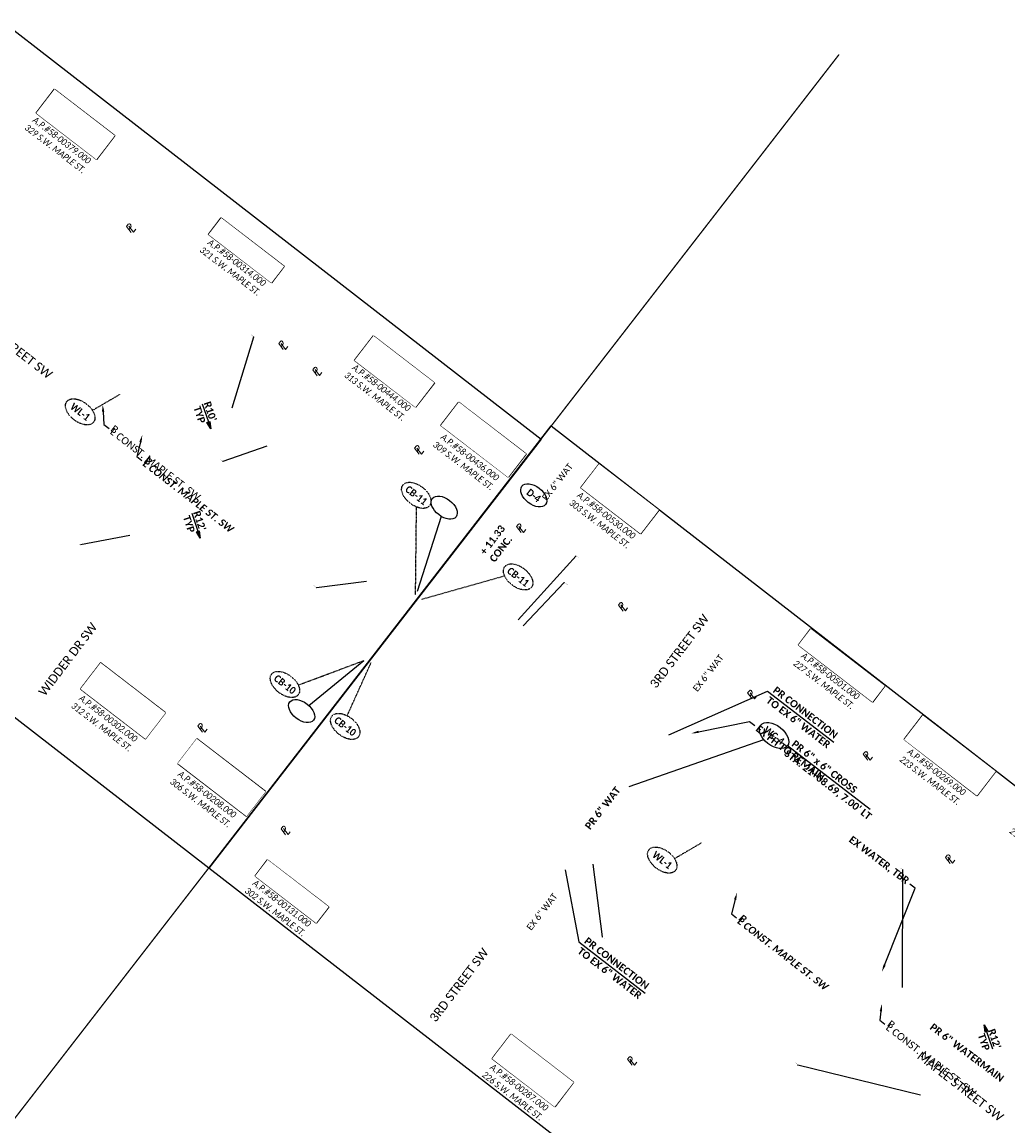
# Model space of a CAD drawing. Header units: feet. Extents: x 2204748 to 2209851, y 304262 to 307692.
# Tile 8 of 13: x 2206335 to 2206715, y 305822 to 306246. Entities that reach past the tile are written whole.
import ezdxf
from ezdxf import colors
from ezdxf.entities.mleader import LeaderData, LeaderLine
from ezdxf.math import Vec2, Vec3

# ---------------------------------------------------------------- set-up
doc = ezdxf.new("R2010")
doc.units = ezdxf.units.FT
doc.header["$MEASUREMENT"] = 0
doc.set_wipeout_variables(frame=1)
doc.linetypes.add('2', pattern=[0.1, 0.06, -0.04])
doc.linetypes.add('setbackex', pattern=[1.4, 1.3, -0.1])
for name, color, linetype in [('0_Text+_Line_Mask', 9, 'Continuous'), ('DV_X_Owner_Labels', 7, 'setbackex'), ('DV_X_Text', 7, 'Continuous'), ('GE_P_CL_Text', 7, 'Continuous'), ('RW_X_Text', 7, 'Continuous'), ('SH_TextM', 7, 'Continuous'), ('UT_P_Sanitary_Text', 7, 'Continuous'), ('UT_P_Water_Text', 7, 'Continuous'), ('UT_X_Water_Text', 7, 'Continuous')]:
    doc.layers.add(name, color=color, linetype=linetype)
doc.layers.add('SH_VPort', color=5, linetype='Continuous', plot=False)
doc.styles.add('Simplex Normal (0.14)', font='calibri.ttf', dxfattribs={"height": 0.14})
doc.styles.add('Slanted Normal (0.125) Font 31', font='calibrii.ttf', dxfattribs={"width": 0.9, "height": 0.125})
doc.styles.add('Slanted-Normal', font='calibriz.ttf', dxfattribs={"height": 0.14})
doc.styles.add('Slanted-Sub Title', font='calibriz.ttf', dxfattribs={"height": 0.17})
doc.styles.add('Straight Normal (0.125) Font 30', font='calibri.ttf', dxfattribs={"height": 0.125})
doc.styles.add('Straight Normal (0.14) Font 30', font='calibrib.ttf', dxfattribs={"height": 0.14})
doc.styles.add('Straight-Normal', font='calibrib.ttf', dxfattribs={"height": 0.14})
doc.styles.add('Straight-Norrmal', font='calibrib.ttf', dxfattribs={"height": 0.14})

# ---------------------------------------------------------------- blocks, each defined once
blk = doc.blocks.new('PL')
at = {"layer": 'DV_X_Text', "char_height": 0.14, "attachment_point": 1, "style": 'Simplex Normal (0.14)'}
for s, insert, width in [('{\\Fsimplex|c0;\\Q15;P}', (-0.028, 0.106), 0.15221), ('{\\Fsimplex|c0;\\Q15;L}', (0.002, 0.072), 0.05119)]:
    blk.add_mtext(s, dxfattribs=dict(at, insert=insert, width=width))
blk = doc.blocks.new('Dim1')
h = blk.add_hatch(color=4)
h.dxf.hatch_style = 1
h.paths.add_polyline_path([(0, 0), (-1, -0.2), (-1, 0.2)])
at = {"color": 4}
blk.add_lwpolyline([(0, 0), (-1, -0.2), (-1, 0.2), (0, 0)], dxfattribs=at)

msp = doc.modelspace()

# ---------------------------------------------------------------- linework, layer by layer
at = {"layer": '0_Text+_Line_Mask'}
for points in [[(2206347.87, 306220.35), (2206371.04, 306202.53), (2206363.96, 306193.33), (2206340.79, 306211.15)], [(2206412.05, 306170.84), (2206436.22, 306152.25), (2206431.31, 306145.87), (2206407.14, 306164.46)], [(2206470.61, 306125.5), (2206494.05, 306107.47), (2206486.76, 306097.99), (2206463.32, 306116.02)], [(2206503.47, 306100), (2206529.35, 306080.09), (2206522.41, 306071.06), (2206496.53, 306090.97)], [(2206557.43, 306076.18), (2206580.44, 306058.48), (2206573.42, 306049.35), (2206550.41, 306067.05)], [(2206638.93, 306012.74), (2206667.43, 305990.82), (2206662.64, 305984.6), (2206634.15, 306006.52)], [(2206390.59, 305980.45), (2206365.59, 305999.68), (2206357.85, 305989.62), (2206382.85, 305970.39)], [(2206682.04, 305979.49), (2206710.08, 305957.92), (2206702.88, 305948.56), (2206674.84, 305970.13)], [(2206429.07, 305950.12), (2206402.58, 305970.5), (2206395.28, 305961.01), (2206421.76, 305940.63)], [(2206429.87, 305923.91), (2206453.39, 305905.83), (2206448.55, 305899.54), (2206425.04, 305917.62)], [(2206523.57, 305856.85), (2206547.65, 305838.32), (2206540.35, 305828.83), (2206516.27, 305847.36)]]:
    msp.add_lwpolyline(points, close=True, dxfattribs=at)
at = {"layer": 'SH_TextM', "color": 95, "lineweight": 25}
for p, q in [((2206404.7, 306099.38), (2206407.06, 306092.38)), ((2206400.64, 306057.29), (2206403, 306050.28)), ((2206708.93, 305851.03), (2206706.58, 305858.04))]:
    msp.add_line(p, q, dxfattribs=at)
at = {"layer": 'SH_TextM'}
for points in [[(2206496.72, 306056), (2206487.4, 306027.17)], [(2206445.69, 305983.32), (2206466.92, 306000.56)]]:
    msp.add_lwpolyline(points, dxfattribs=at)
for centre in [(2206532.3, 306064.1), (2206497.82, 306059.41), (2206442.97, 305981.11)]:
    msp.add_ellipse(centre, major_axis=(-4.56, 3.53), ratio=0.596932, dxfattribs=at)
at = {"layer": 'SH_VPort', "elevation": -658.73}
for points in [[(2206139.94, 306392.1), (2206535.12, 306085.79), (2206407.18, 305920.73), (2206012, 306227.05)], [(2206539.05, 306090.86), (2206927.67, 305789.63), (2206810.54, 305608.08), (2206407.18, 305920.73)]]:
    msp.add_lwpolyline(points, close=True, dxfattribs=at)
at = {"layer": 'SH_VPort', "color": 12, "const_width": 0.5}
msp.add_lwpolyline([(2206305.02, 305788.92), (2206649.82, 306233.75)], dxfattribs=at)
at = {"layer": 'UT_P_Water_Text', "linetype": '2'}
for points in [[(2206372.91, 306102.89), (2206362.39, 306096.73)], [(2206441.66, 305991.13), (2206466.92, 306000.56)], [(2206596.92, 305930.43), (2206586.4, 305924.27)]]:
    msp.add_lwpolyline(points, dxfattribs=at)
for points, elevation in [([(2206486.8, 306025.85), (2206487.17, 306059.66)], 1043.49), ([(2206489.04, 306024.12), (2206521.07, 306033.16)], 2086.98), ([(2206460.49, 305979.33), (2206469.76, 305999.91)], 1043.49)]:
    msp.add_lwpolyline(points, dxfattribs=dict(at, elevation=elevation))
at = {"layer": 'UT_P_Water_Text'}
for points in [[(2206568.96, 305952.07), (2206620.83, 305970.16)], [(2206661.76, 305943.24), (2206629.91, 305967.74)], [(2206544.44, 305920.02), (2206549.64, 305892.28), (2206575.17, 305872.64)]]:
    msp.add_lwpolyline(points, dxfattribs=at)
at = {"layer": 'UT_P_Water_Text', "linetype": '2'}
for centre in [(2206357.74, 306096.25), (2206487.09, 306064.13, 1043.49), (2206436.53, 305991.37), (2206459.74, 305975.23, 1043.49), (2206581.76, 305923.8)]:
    msp.add_ellipse(centre, major_axis=(-5.13, 3.98), ratio=0.596932, dxfattribs=at)
at = {"layer": 'UT_P_Water_Text'}
msp.add_ellipse((2206624.78, 305971.72), major_axis=(-5.13, 3.98), ratio=0.596932, dxfattribs=at)

# ---------------------------------------------------------------- block references
at = {"layer": 'DV_X_Text'}
for p, xscale, yscale, zscale, rotation in [((2206376.84, 306165.75), 20.00000000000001, 20.00000000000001, 20.00000000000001, 52.27134078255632), ((2206435.4, 306120.69), 20.00000000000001, 20.00000000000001, 20.00000000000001, 52.27134078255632), ((2206448.48, 306110.63), 20.00000000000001, 20.00000000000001, 20.00000000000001, 52.27134078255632), ((2206487.71, 306080.44), 20.00000000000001, 20.00000000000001, 20.00000000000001, 52.27134078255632), ((2206526.93, 306050.26), 20.00000000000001, 20.00000000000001, 20.00000000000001, 52.27134078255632), ((2206566.16, 306020.08), 20.00000000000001, 20.00000000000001, 20.00000000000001, 52.27134078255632), ((2206615.89, 305986.27), 20.00000000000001, 20.00000000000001, 20.00000000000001, 52.27134078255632), ((2206404.27, 305973.47), 20, 20, 20, 51.9255508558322), ((2206660.39, 305962.66), 20.00000000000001, 20.00000000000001, 20.00000000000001, 52.27134078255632), ((2206436.32, 305934), 20, 20, 20, 51.96755876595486), ((2206692.08, 305923), 20.00000000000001, 20.00000000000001, 20.00000000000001, 52.27134078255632), ((2206569.69, 305845.31), 20, 20, 20, 52.53335213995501)]:
    msp.add_blockref('PL', p, dxfattribs=dict(at, xscale=xscale, yscale=yscale, zscale=zscale, rotation=rotation))
at = {"layer": 'SH_TextM', "color": 95, "lineweight": 25, "xscale": 2.8, "yscale": 2.8, "zscale": 2.8}
for p, rotation in [((2206407.95, 306089.72), 288.556629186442), ((2206403.89, 306047.62), 288.556629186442), ((2206705.69, 305860.46), 108.556629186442)]:
    msp.add_blockref('Dim1', p, dxfattribs=dict(at, rotation=rotation))

# ---------------------------------------------------------------- texts
at = {"layer": 'DV_X_Owner_Labels', "char_height": 2.5, "width": 97.223, "attachment_point": 2, "rotation": 322.431, "style": 'Slanted Normal (0.125) Font 31'}
for s, insert in [('STACE C. MAUST\\PJULIE ANN MAUST\\PO.R. 1156, PG. 155\\PA.P.#58-00379.000\\P329 S.W. MAPLE ST.', (2206359.04, 306211.66)), ('JAMIE L. SLEUTZ\\PO.R. 1596, PG. 5620\\PA.P.#58-00314.000\\P321 S.W. MAPLE ST.', (2206423.89, 306161.25)), ('DENNIS M. MILLER\\PLAURA MAE MILLER\\PD.V. 585, PG. 357\\PA.P.#58-00444.000\\P313 S.W. MAPLE ST.', (2206482.08, 306116.42)), ('JOHN MOREHART\\PMICHELLE MOREHART\\PO.R. 1061, PG. 2240\\PA.P.#58-00436.000\\P309 S.W. MAPLE ST.', (2206516.16, 306089.71)), ('TERRELL E. MILLER\\PHEATHER L. MILLER\\PO.R. 1606, PG. 4171\\PA.P.#58-00530.000\\P303 S.W. MAPLE ST.', (2206568.63, 306067.32)), ('MAYNARD COBLENTZ\\PO.R. 1642, PG. 1397\\PA.P.#58-00501.000\\P227 S.W. MAPLE ST.', (2206652.34, 306002.22)), ('GERLAD L. YAKLEY\\PBEVERLY A. YAKLEY\\PO.R. 1260, PG. 1875\\PA.P.#58-00302.000\\P312 S.W. MAPLE ST.', (2206376.95, 305989.21)), ('ELI D. SHROCK\\PSARAH M. SHROCK\\PD.V. 713, PG. 141\\PA.P.#58-00269.000\\P223 S.W. MAPLE ST.', (2206695.75, 305968.62)), ('CONRAD H. & BOBBI L.\\PHERSHBERGER\\PO.R. 1260, PG. 1875\\PA.P.#58-00208.000\\P306 S.W. MAPLE ST.', (2206414.98, 305960.01)), ('PLAIN DUDE REAL ESTATE\\PO.R. 1640, PG. 453\\PA.P.#58-00686.000\\P213 S.W. MAPLE ST.', (2206735.51, 305937.72)), ('CODY JOHNSON\\PO.R. 1633, PG. 5401\\PA.P.#58-00131.000\\P302 S.W. MAPLE ST.', (2206441.2, 305914.76)), ('TY HAMSHER\\PBRITTANY MILLER\\PO.R. 1602, PG. 4895\\PA.P.#58-00287.000\\P226 S.W. MAPLE ST.', (2206535.08, 305847.24))]:
    msp.add_mtext(s, dxfattribs=dict(at, insert=insert))
at = {"layer": 'GE_P_CL_Text', "char_height": 2.8, "attachment_point": 1, "rotation": 322.22, "style": 'Straight-Normal'}
for insert in [(2206383.79, 306079.14), (2206612.68, 305903.08)]:
    msp.add_mtext('{\\fCalibri|b1|i1|c0|p34;B}', dxfattribs=dict(at, insert=insert))
at = {"layer": 'RW_X_Text', "style": 'Slanted-Sub Title'}
for s, rotation, p in [('MAPLE STREET SW', 322.22, (2206313.44, 306133.42)), ('3RD STREET SW', 52.7517, (2206579.41, 305989.61)), ('3RD STREET SW', 52.7517, (2206494.57, 305861.18)), ('MAPLE STREET SW', 322.22, (2206679.54, 305847.74))]:
    msp.add_text(s, height=3.4, rotation=rotation, dxfattribs=at).set_placement(p)
at = {"layer": 'SH_TextM', "char_height": 2.8, "attachment_point": 5, "rotation": 288.5566, "style": 'Straight Normal (0.14) Font 30'}
for s, insert in [('\\A1;TYP', (2206403.67, 306095.15)), ("\\A1;R10'", (2206407.78, 306096.4)), ('\\A1;TYP', (2206399.61, 306053.05)), ("\\A1;R12'", (2206403.72, 306054.3)), ('\\A1;TYP', (2206705.56, 305853.78)), ("\\A1;R12'", (2206709.67, 305855.02))]:
    msp.add_mtext(s, dxfattribs=dict(at, insert=insert))
at = {"layer": 'SH_TextM', "char_height": 2.8}
for s, insert, width, attachment_point, rotation, style in [('B', (2206370.91, 306091.35), 2.8, 1, 322.22, 'Slanted-Normal'), ('{\\W0.9;D-4}', (2206532.3, 306064.1), 13.0687, 5, 322.431, 'Straight-Normal'), ('{\\fCalibri|b1|i0|c0|p46;+ 11.33\\PCONC.}', (2206511.32, 306042.66), 15.4271, 1, 52.431, 'Slanted-Normal'), ('B', (2206669.81, 305862.4), 2.8, 1, 322.22, 'Slanted-Normal')]:
    msp.add_mtext(s, dxfattribs=dict(at, insert=insert, width=width, attachment_point=attachment_point, rotation=rotation, style=style))
at = {"layer": 'UT_P_Water_Text', "char_height": 2.8}
for s, insert, width, attachment_point, rotation, style in [('{\\W0.9;WL-1}', (2206357.74, 306096.25), 13.0687, 5, 322.2559, 'Straight-Normal'), ('{\\W0.9;CB-11}', (2206487.09, 306064.13, 1043.49), 13.0687, 5, 322.2559, 'Straight-Normal'), ('{\\W0.9;CB-10}', (2206436.53, 305991.37), 13.0687, 5, 322.2559, 'Straight-Normal'), ('{\\W0.9;CB-10}', (2206459.74, 305975.23, 1043.49), 13.0687, 5, 322.2559, 'Straight-Normal'), ('{\\W0.9;WC-4}', (2206624.78, 305971.72), 13.0687, 5, 322.2559, 'Straight-Normal'), ('PR 6" x 6" CROSS\\PSTA. 21+08.69, 7.00\' LT', (2206630.56, 305966.98), 74.1619, 4, 322.2559, 'Straight-Normal'), ('PR 6" WAT', (2206557.71, 305944.66, -2108), 28.6119, 2, 52.2019, 'Straight-Norrmal'), ('{\\W0.9;WL-1}', (2206581.76, 305923.8), 13.0687, 5, 322.2559, 'Straight-Normal'), ('PR CONNECTION\\PTO EX 6" WATER', (2206574.76, 305873.11), 74.1619, 6, 322.6069, 'Straight-Normal')]:
    msp.add_mtext(s, dxfattribs=dict(at, insert=insert, width=width, attachment_point=attachment_point, rotation=rotation, style=style))
at = {"layer": 'UT_P_Water_Text', "insert": (2206713.62, 305840.51), "char_height": 2.8, "attachment_point": 3, "rotation": 323, "style": 'Straight Normal (0.14) Font 30'}
msp.add_mtext('PR 6" WATERMAIN', dxfattribs=at)
at = {"layer": 'UT_X_Water_Text', "char_height": 2.5, "attachment_point": 2, "rotation": 52.2019, "style": 'Straight Normal (0.125) Font 30'}
for insert in [(2206540.39, 306070.05, -2108), (2206598.45, 305996.54, -2108), (2206534.47, 305904.68, -2108)]:
    msp.add_mtext_dynamic_manual_height_columns('EX 6" WAT', width=28.6119, gutter_width=12, heights=[0], dxfattribs=dict(at, insert=insert))

# ---------------------------------------------------------------- leaders
at = {"layer": 'GE_P_CL_Text'}
ml = msp.add_multileader_mtext('Standard', dxfattribs=at)
ml.set_content('{\\fCalibri|b1|i1|c0|p34;L CONST. MAPLE ST. SW}', color=256, style='Straight Normal (0.14) Font 30')
ml.set_leader_properties(color=256, linetype='Continuous', lineweight=-1)
ml.build(insert=Vec2(0, 0))
ml.multileader.update_dxf_attribs({"text_right_attachment_type": 3, "dogleg_length": 0.125, "arrow_head_size": 2.8, "scale": 20})
ctx = ml.context
ctx.base_point, ctx.scale, ctx.char_height, ctx.arrow_head_size, ctx.landing_gap_size, ctx.plane_origin, ctx.plane_x_axis, ctx.plane_y_axis = Vec3(2206381.45, 306077.59), 20, 2.8, 2.8, 1.2, Vec3(2206381.64, 306087.34), Vec3(0.790369, -0.612631), Vec3(0.612631, 0.790369)
ctx.right_attachment = 3
notes = []
notes.append((ctx, [(1, (1, 1, 0), (2206379.47, 306079.12), (0.790369, -0.612631), 2.5, [(0, [(2206381.64, 306087.34)], 0, [])])]))
ctx.mtext.insert, ctx.mtext.text_direction, ctx.mtext.rotation, ctx.mtext.flow_direction = Vec3(2206383.27, 306077.98), Vec3(0.790369, -0.612631), 5.6238, 5
ml = msp.add_multileader_mtext('Standard', dxfattribs=at)
ml.set_content('{\\fCalibri|b1|i1|c0|p34;L CONST. MAPLE ST. SW}', color=256, style='Straight Normal (0.14) Font 30')
ml.set_leader_properties(color=256, linetype='Continuous', lineweight=-1)
ml.build(insert=Vec2(0, 0))
ml.multileader.update_dxf_attribs({"text_right_attachment_type": 3, "dogleg_length": 0.125, "arrow_head_size": 2.8, "scale": 20})
ctx = ml.context
ctx.base_point, ctx.scale, ctx.char_height, ctx.arrow_head_size, ctx.landing_gap_size, ctx.plane_origin, ctx.plane_x_axis, ctx.plane_y_axis = Vec3(2206610.33, 305901.52), 20, 2.8, 2.8, 1.2, Vec3(2206610.52, 305911.28), Vec3(0.790369, -0.612631), Vec3(0.612631, 0.790369)
ctx.right_attachment = 3
notes.append((ctx, [(1, (1, 1, 0), (2206608.35, 305903.06), (0.790369, -0.612631), 2.5, [(0, [(2206610.52, 305911.28)], 0, [])])]))
ctx.mtext.insert, ctx.mtext.text_direction, ctx.mtext.rotation, ctx.mtext.flow_direction = Vec3(2206612.15, 305901.91), Vec3(0.790369, -0.612631), 5.6238, 5
at = {"layer": 'SH_TextM'}
ml = msp.add_multileader_mtext('Standard', dxfattribs=at)
ml.set_content('EX STEPS, TBR', color=256, style='Straight Normal (0.14) Font 30')
ml.set_leader_properties(color=256, linetype='Continuous', lineweight=-1)
ml.build(insert=Vec2(0, 0))
ml.multileader.update_dxf_attribs({"text_right_attachment_type": 3, "dogleg_length": 0.125, "arrow_head_size": 0.14})
ctx = ml.context
ctx.base_point, ctx.char_height, ctx.arrow_head_size, ctx.landing_gap_size, ctx.plane_origin, ctx.plane_x_axis, ctx.plane_y_axis = Vec3(2206423.32, 306126.07, -658.73), 0.14, 0.14, 0.06, Vec3(2206416.15, 306097.6, -658.73), Vec3(0.790369, -0.612631), Vec3(0.612631, 0.790369)
ctx.right_attachment, ctx.text_align_type = 3, 2
notes.append((ctx, [(0, (1, 1, 0), (2206424.51, 306125.15, -658.73), (-0.790369, 0.612631), 0.125, [(0, [(2206416.15, 306097.6, -658.73)], 0, [])])]))
ctx.mtext.insert, ctx.mtext.text_direction, ctx.mtext.rotation, ctx.mtext.alignment, ctx.mtext.flow_direction = Vec3(2206424.42, 306125.33, -658.73), Vec3(0.790369, -0.612631), 5.6238, 3, 5
ml = msp.add_multileader_mtext('Standard', dxfattribs=at)
ml.set_content('L CONST. MAPLE ST. SW', color=256, style='Slanted-Normal')
ml.set_leader_properties(color=256, linetype='Continuous', lineweight=-1)
ml.build(insert=Vec2(0, 0))
ml.multileader.update_dxf_attribs({"text_right_attachment_type": 3, "dogleg_length": 0.125, "arrow_head_size": 2.8, "scale": 20})
ctx = ml.context
ctx.base_point, ctx.scale, ctx.char_height, ctx.arrow_head_size, ctx.landing_gap_size, ctx.plane_origin, ctx.plane_x_axis, ctx.plane_y_axis = Vec3(2206368.87, 306089.87), 20, 2.8, 2.8, 1.2, Vec3(2206359.53, 306085.45), Vec3(0.790369, -0.612631), Vec3(0.612631, 0.790369)
ctx.right_attachment = 3
notes.append((ctx, [(0, (1, 1, 0), (2206366.89, 306091.4), (0.790369, -0.612631), 2.5, [(0, [(2206366.38, 306099.08)], 0, [])])]))
ctx.mtext.insert, ctx.mtext.text_direction, ctx.mtext.rotation, ctx.mtext.flow_direction = Vec3(2206370.69, 306090.26), Vec3(0.790369, -0.612631), 5.6238, 5
ml = msp.add_multileader_mtext('Standard', dxfattribs=at)
ml.set_content('EX POLE, TRL', color=256, style='Straight Normal (0.14) Font 30')
ml.set_leader_properties(color=256, linetype='Continuous', lineweight=-1)
ml.build(insert=Vec2(0, 0))
ml.multileader.update_dxf_attribs({"text_right_attachment_type": 3, "dogleg_length": 0.125, "arrow_head_size": 0.14})
ctx = ml.context
ctx.base_point, ctx.char_height, ctx.arrow_head_size, ctx.landing_gap_size, ctx.plane_origin, ctx.plane_x_axis, ctx.plane_y_axis = Vec3(2206411.55, 306078.02, -658.73), 0.14, 0.14, 0.06, Vec3(2206429.75, 306083.14, -658.73), Vec3(0.790369, -0.612631), Vec3(0.612631, 0.790369)
ctx.right_attachment, ctx.text_align_type = 3, 2
notes.append((ctx, [(0, (1, 1, 0), (2206412.67, 306077.15, -658.73), (-0.790369, 0.612631), 0.125, [(0, [(2206429.75, 306083.14, -658.73)], 0, [])])]))
ctx.mtext.insert, ctx.mtext.text_direction, ctx.mtext.rotation, ctx.mtext.alignment, ctx.mtext.flow_direction = Vec3(2206412.57, 306077.34, -658.73), Vec3(0.790369, -0.612631), 5.6238, 3, 5
ml = msp.add_multileader_mtext('Standard', dxfattribs=at)
ml.set_content('CONST. LIMITS', color=256, style='Straight Normal (0.14) Font 30')
ml.set_leader_properties(color=256, linetype='Continuous', lineweight=-1)
ml.build(insert=Vec2(0, 0))
ml.multileader.update_dxf_attribs({"text_right_attachment_type": 3, "dogleg_length": 0.125, "arrow_head_size": 0.14})
ctx = ml.context
ctx.base_point, ctx.char_height, ctx.arrow_head_size, ctx.landing_gap_size, ctx.plane_origin, ctx.plane_x_axis, ctx.plane_y_axis = Vec3(2206356.65, 306046.01, -658.73), 0.14, 0.14, 0.06, Vec3(2206376.98, 306048.71, -658.73), Vec3(0.790369, -0.612631), Vec3(0.612631, 0.790369)
ctx.right_attachment, ctx.text_align_type = 3, 2
notes.append((ctx, [(0, (1, 1, 0), (2206357.9, 306045.04, -658.73), (-0.790369, 0.612631), 0.125, [(0, [(2206376.98, 306048.71, -658.73)], 0, [])])]))
ctx.mtext.insert, ctx.mtext.text_direction, ctx.mtext.rotation, ctx.mtext.alignment, ctx.mtext.flow_direction = Vec3(2206357.79, 306045.21, -658.73), Vec3(0.790369, -0.612631), 5.6238, 3, 5
ml = msp.add_multileader_mtext('Standard', dxfattribs=at)
ml.set_content('EX FH TO REMAIN', color=256, style='Straight Normal (0.14) Font 30')
ml.set_leader_properties(color=256, linetype='Continuous', lineweight=-1)
ml.build(insert=Vec2(0, 0))
ml.multileader.update_dxf_attribs({"text_right_attachment_type": 3, "dogleg_length": 0.125, "arrow_head_size": 2.8, "scale": 20})
ctx = ml.context
ctx.base_point, ctx.scale, ctx.char_height, ctx.arrow_head_size, ctx.landing_gap_size, ctx.plane_origin, ctx.plane_x_axis, ctx.plane_y_axis = Vec3(2206617.36, 305975.55), 20, 2.8, 2.8, 1.2, Vec3(2206592.96, 305972.56), Vec3(0.79262, -0.609716), Vec3(0.609716, 0.79262)
ctx.right_attachment = 3
notes.append((ctx, [(0, (1, 1, 0), (2206615.38, 305977.08), (0.79262, -0.609716), 2.5, [(0, [(2206592.96, 305972.56)], 0, [])])]))
ctx.mtext.insert, ctx.mtext.text_direction, ctx.mtext.rotation, ctx.mtext.flow_direction = Vec3(2206619.18, 305975.95), Vec3(0.79262, -0.609716), 5.627483, 5
ml = msp.add_multileader_mtext('Standard', dxfattribs=at)
ml.set_content('EX POLE, TRL', color=256, style='Straight Normal (0.14) Font 30')
ml.set_leader_properties(color=256, linetype='Continuous', lineweight=-1)
ml.build(insert=Vec2(0, 0))
ml.multileader.update_dxf_attribs({"text_right_attachment_type": 3, "dogleg_length": 0.125, "arrow_head_size": 0.14})
ctx = ml.context
ctx.base_point, ctx.char_height, ctx.arrow_head_size, ctx.landing_gap_size, ctx.plane_origin, ctx.plane_x_axis, ctx.plane_y_axis = Vec3(2206558.73, 305894.17, -658.73), 0.14, 0.14, 0.06, Vec3(2206555.07, 305922.39, -658.73), Vec3(0.790369, -0.612631), Vec3(0.612631, 0.790369)
ctx.right_attachment = 3
notes.append((ctx, [(0, (1, 1, 0), (2206558.63, 305894.25, -658.73), (0.790369, -0.612631), 0.125, [(0, [(2206555.07, 305922.39, -658.73)], 0, [])])]))
ctx.mtext.insert, ctx.mtext.text_direction, ctx.mtext.rotation, ctx.mtext.flow_direction = Vec3(2206558.83, 305894.2, -658.73), Vec3(0.790369, -0.612631), 5.6238, 5
ml = msp.add_multileader_mtext('Standard', dxfattribs=at)
ml.set_content('EX WTR, TBR', color=256, style='Straight Normal (0.14) Font 30')
ml.set_leader_properties(color=256, linetype='Continuous', lineweight=-1)
ml.build(insert=Vec2(0, 0))
ml.multileader.update_dxf_attribs({"text_right_attachment_type": 3, "dogleg_length": 0.125, "arrow_head_size": 0.14})
ctx = ml.context
ctx.base_point, ctx.char_height, ctx.arrow_head_size, ctx.landing_gap_size, ctx.plane_origin, ctx.plane_x_axis, ctx.plane_y_axis = Vec3(2206673.29, 305920.91, -658.73), 0.14, 0.14, 0.06, Vec3(2206674.18, 305874.64, -658.73), Vec3(0.790369, -0.612631), Vec3(0.612631, 0.790369)
ctx.right_attachment, ctx.text_align_type = 3, 2
notes.append((ctx, [(0, (1, 1, 0), (2206674.39, 305920.05, -658.73), (-0.790369, 0.612631), 0.125, [(0, [(2206674.18, 305874.64, -658.73)], 0, [])])]))
ctx.mtext.insert, ctx.mtext.text_direction, ctx.mtext.rotation, ctx.mtext.alignment, ctx.mtext.flow_direction = Vec3(2206674.3, 305920.23, -658.73), Vec3(0.790369, -0.612631), 5.6238, 3, 5
ml = msp.add_multileader_mtext('Standard', dxfattribs=at)
ml.set_content('L CONST. MAPLE ST. SW', color=256, style='Slanted-Normal')
ml.set_leader_properties(color=256, linetype='Continuous', lineweight=-1)
ml.build(insert=Vec2(0, 0))
ml.multileader.update_dxf_attribs({"text_right_attachment_type": 3, "dogleg_length": 0.125, "arrow_head_size": 2.8, "scale": 20})
ctx = ml.context
ctx.base_point, ctx.scale, ctx.char_height, ctx.arrow_head_size, ctx.landing_gap_size, ctx.plane_origin, ctx.plane_x_axis, ctx.plane_y_axis = Vec3(2206667.45, 305860.64), 20, 2.8, 2.8, 1.2, Vec3(2206664.36, 305855.83), Vec3(0.790369, -0.612631), Vec3(0.612631, 0.790369)
ctx.right_attachment = 3
notes.append((ctx, [(0, (1, 1, 0), (2206665.47, 305862.18), (0.790369, -0.612631), 2.5, [(0, [(2206666.26, 305868.4)], 0, [])])]))
ctx.mtext.insert, ctx.mtext.text_direction, ctx.mtext.rotation, ctx.mtext.flow_direction = Vec3(2206669.27, 305861.03), Vec3(0.790369, -0.612631), 5.6238, 5
ml = msp.add_multileader_mtext('Standard', dxfattribs=at)
ml.set_content('EX POLE, TRL', color=256, style='Straight Normal (0.14) Font 30')
ml.set_leader_properties(color=256, linetype='Continuous', lineweight=-1)
ml.build(insert=Vec2(0, 0))
ml.multileader.update_dxf_attribs({"text_right_attachment_type": 3, "dogleg_length": 0.125, "arrow_head_size": 0.14})
ctx = ml.context
ctx.base_point, ctx.char_height, ctx.arrow_head_size, ctx.landing_gap_size, ctx.plane_origin, ctx.plane_x_axis, ctx.plane_y_axis = Vec3(2206632.81, 305845.8, -658.73), 0.14, 0.14, 0.06, Vec3(2206681.23, 305833.26, -658.73), Vec3(0.790369, -0.612631), Vec3(0.612631, 0.790369)
ctx.right_attachment, ctx.text_align_type = 3, 2
notes.append((ctx, [(0, (1, 1, 0), (2206633.92, 305844.93, -658.73), (-0.790369, 0.612631), 0.125, [(0, [(2206681.23, 305833.26, -658.73)], 0, [])])]))
ctx.mtext.insert, ctx.mtext.text_direction, ctx.mtext.rotation, ctx.mtext.alignment, ctx.mtext.flow_direction = Vec3(2206633.83, 305845.12, -658.73), Vec3(0.790369, -0.612631), 5.6238, 3, 5
at = {"layer": 'UT_P_Sanitary_Text'}
ml = msp.add_multileader_mtext('Standard', dxfattribs=at)
ml.set_content('EX WTR, TBR', color=256, style='Straight Normal (0.14) Font 30')
ml.set_leader_properties(color=256, linetype='Continuous', lineweight=-1)
ml.build(insert=Vec2(0, 0))
ml.multileader.update_dxf_attribs({"text_right_attachment_type": 3, "dogleg_length": 0.125, "arrow_head_size": 0.14})
ctx = ml.context
ctx.base_point, ctx.char_height, ctx.arrow_head_size, ctx.landing_gap_size, ctx.plane_origin, ctx.plane_x_axis, ctx.plane_y_axis = Vec3(2206447.59, 306029.41, -658.73), 0.14, 0.14, 0.06, Vec3(2206468, 306031, -658.73), Vec3(0.790369, -0.612631), Vec3(0.612631, 0.790369)
ctx.right_attachment, ctx.text_align_type = 3, 2
notes.append((ctx, [(1, (1, 1, 0), (2206448.7, 306028.55, -658.73), (-0.790369, 0.612631), 0.125, [(0, [(2206468, 306031, -658.73)], 0, [])])]))
ctx.mtext.insert, ctx.mtext.text_direction, ctx.mtext.rotation, ctx.mtext.alignment, ctx.mtext.flow_direction = Vec3(2206448.6, 306028.73, -658.73), Vec3(0.790369, -0.612631), 5.6238, 3, 5
at = {"layer": 'UT_P_Water_Text'}
ml = msp.add_multileader_mtext('Standard', dxfattribs=at)
ml.set_content('EX WATER, TBR', color=256, style='Straight Normal (0.14) Font 30')
ml.set_leader_properties(color=256, lineweight=-1)
ml.build(insert=Vec2(0, 0))
ml.multileader.update_dxf_attribs({"text_right_attachment_type": 3, "dogleg_length": 0.125, "arrow_head_size": 2.8, "scale": 20})
ctx = ml.context
ctx.base_point, ctx.scale, ctx.char_height, ctx.arrow_head_size, ctx.landing_gap_size, ctx.plane_origin, ctx.plane_x_axis, ctx.plane_y_axis = Vec3(2206652.89, 305932.76), 20, 2.8, 2.8, 1.2, Vec3(2206707.27, 305878.43), Vec3(0.798636, -0.601815), Vec3(0.601815, 0.798636)
ctx.right_attachment, ctx.text_align_type = 3, 2
notes.append((ctx, [(0, (1, 1, 0), (2206679.1, 305913), (-0.798636, 0.601815), 2.5, [(0, [(2206666.28, 305880.79)], 0, [])])]))
ctx.mtext.insert, ctx.mtext.text_direction, ctx.mtext.rotation, ctx.mtext.alignment, ctx.mtext.flow_direction = Vec3(2206677.18, 305916.6), Vec3(0.798636, -0.601815), 5.637413, 3, 5
for ctx, leaders in notes:
    for number, flags, end, landing, length, lines in leaders:
        leader = LeaderData()
        leader.index, (leader.has_last_leader_line, leader.has_dogleg_vector, leader.attachment_direction) = number, flags
        leader.last_leader_point, leader.dogleg_vector, leader.dogleg_length = Vec3(end), Vec3(landing), length
        for number, points, colour, breaks in lines:
            line = LeaderLine()
            line.index, line.vertices, line.color, line.breaks = number, Vec3.list(points), colors.encode_raw_color(colour), breaks
            leader.lines.append(line)
        ctx.leaders.append(leader)

# ---------------------------------------------------------------- next in the draw order: leaders
at = {"layer": 'SH_TextM'}
ml = msp.add_multileader_mtext('Standard', dxfattribs=at)
ml.set_content('PROP RET. WALL', color=256, style='Straight Normal (0.14) Font 30')
ml.set_leader_properties(color=256, linetype='Continuous', lineweight=-1)
ml.build(insert=Vec2(0, 0))
ml.multileader.update_dxf_attribs({"text_right_attachment_type": 3, "dogleg_length": 0.125, "arrow_head_size": 0.14})
ctx = ml.context
ctx.base_point, ctx.char_height, ctx.arrow_head_size, ctx.landing_gap_size, ctx.plane_origin, ctx.plane_x_axis, ctx.plane_y_axis = Vec3(2206548.66, 306040.83, -658.73), 0.14, 0.14, 0.06, Vec3(2206539.09, 306005.33, -658.73), Vec3(0.790369, -0.612631), Vec3(0.612631, 0.790369)
ctx.right_attachment = 3
notes = []
notes.append((ctx, [(0, (1, 1, 0), (2206548.57, 306040.91, -658.73), (0.790369, -0.612631), 0.125, [(0, [(2206526.26, 306016.07, -658.73)], 0, [])])]))
ctx.mtext.insert, ctx.mtext.text_direction, ctx.mtext.rotation, ctx.mtext.flow_direction = Vec3(2206548.76, 306040.85, -658.73), Vec3(0.790369, -0.612631), 5.6238, 5
ctx.mtext.has_bg_fill, ctx.mtext.bg_color, ctx.mtext.bg_scale_factor, ctx.mtext.bg_transparency, ctx.mtext.use_window_bg_color = 1, -1027028792, 1.5, 0, 1
for ctx, leaders in notes:
    for number, flags, end, landing, length, lines in leaders:
        leader = LeaderData()
        leader.index, (leader.has_last_leader_line, leader.has_dogleg_vector, leader.attachment_direction) = number, flags
        leader.last_leader_point, leader.dogleg_vector, leader.dogleg_length = Vec3(end), Vec3(landing), length
        for number, points, colour, breaks in lines:
            line = LeaderLine()
            line.index, line.vertices, line.color, line.breaks = number, Vec3.list(points), colors.encode_raw_color(colour), breaks
            leader.lines.append(line)
        ctx.leaders.append(leader)

# ---------------------------------------------------------------- next in the draw order: wipeouts: each hides what was drawn before it
for points in [[(2206347.87, 306220.35), (2206371.04, 306202.53), (2206363.96, 306193.33), (2206340.79, 306211.15)], [(2206412.05, 306170.84), (2206436.22, 306152.25), (2206431.31, 306145.87), (2206407.14, 306164.46)], [(2206470.61, 306125.5), (2206494.05, 306107.47), (2206486.76, 306097.99), (2206463.32, 306116.02)], [(2206503.47, 306100), (2206529.35, 306080.09), (2206522.41, 306071.06), (2206496.53, 306090.97)], [(2206557.43, 306076.18), (2206580.44, 306058.48), (2206573.42, 306049.35), (2206550.41, 306067.05)], [(2206638.93, 306012.74), (2206667.43, 305990.82), (2206662.64, 305984.6), (2206634.15, 306006.52)], [(2206390.59, 305980.45), (2206365.59, 305999.68), (2206357.85, 305989.62), (2206382.85, 305970.39)], [(2206682.04, 305979.49), (2206710.08, 305957.92), (2206702.88, 305948.56), (2206674.84, 305970.13)], [(2206429.07, 305950.12), (2206402.58, 305970.5), (2206395.28, 305961.01), (2206421.76, 305940.63)], [(2206429.87, 305923.91), (2206453.39, 305905.83), (2206448.55, 305899.54), (2206425.04, 305917.62)], [(2206523.57, 305856.85), (2206547.65, 305838.32), (2206540.35, 305828.83), (2206516.27, 305847.36)]]:
    msp.add_wipeout(points).dxf.layer = '0_Text+_Line_Mask'

# ---------------------------------------------------------------- next in the draw order: linework, layer by layer
at = {"layer": 'UT_P_Water_Text'}
msp.add_lwpolyline([(2206584.23, 305972.03), (2206622.25, 305988.75), (2206647.78, 305969.11)], dxfattribs=at)
at = {"layer": 'UT_P_Water_Text', "linetype": '2'}
msp.add_ellipse((2206526.29, 306032.73, 2086.98), major_axis=(-5.13, 3.98), ratio=0.596932, dxfattribs=at)

# ---------------------------------------------------------------- next in the draw order: texts
at = {"layer": 'RW_X_Text', "style": 'Slanted-Sub Title'}
msp.add_text('WIDDER DR SW', height=3.4, rotation=52.7517, dxfattribs=at).set_placement((2206344.12, 305986.6))
at = {"layer": 'UT_P_Water_Text', "char_height": 2.8, "style": 'Straight-Normal'}
for s, insert, width, attachment_point, rotation in [('{\\W0.9;CB-11}', (2206526.29, 306032.73, 2086.98), 13.0687, 5, 322.2559), ('PR CONNECTION\\PTO EX 6" WATER', (2206647.38, 305969.58), 74.1619, 6, 322.6069)]:
    msp.add_mtext(s, dxfattribs=dict(at, insert=insert, width=width, attachment_point=attachment_point, rotation=rotation))

# ---------------------------------------------------------------- next in the draw order: leaders
at = {"layer": 'SH_TextM'}
ml = msp.add_multileader_mtext('Standard', dxfattribs=at)
ml.set_content('PROP CONC. STEP', color=256, style='Straight Normal (0.14) Font 30')
ml.set_leader_properties(color=256, linetype='Continuous', lineweight=-1)
ml.build(insert=Vec2(0, 0))
ml.multileader.update_dxf_attribs({"text_right_attachment_type": 3, "dogleg_length": 0.125, "arrow_head_size": 0.14})
ctx = ml.context
ctx.base_point, ctx.char_height, ctx.arrow_head_size, ctx.landing_gap_size, ctx.plane_origin, ctx.plane_x_axis, ctx.plane_y_axis = Vec3(2206544.1, 306030.58, -658.73), 0.14, 0.14, 0.06, Vec3(2206528.12, 306013.78, -658.73), Vec3(0.790369, -0.612631), Vec3(0.612631, 0.790369)
ctx.right_attachment = 3
notes = []
notes.append((ctx, [(1, (1, 1, 0), (2206544, 306030.65, -658.73), (0.790369, -0.612631), 0.125, [(0, [(2206528.12, 306013.78, -658.73)], 0, [])])]))
ctx.mtext.insert, ctx.mtext.text_direction, ctx.mtext.rotation, ctx.mtext.flow_direction = Vec3(2206544.19, 306030.6, -658.73), Vec3(0.790369, -0.612631), 5.6238, 5
for ctx, leaders in notes:
    for number, flags, end, landing, length, lines in leaders:
        leader = LeaderData()
        leader.index, (leader.has_last_leader_line, leader.has_dogleg_vector, leader.attachment_direction) = number, flags
        leader.last_leader_point, leader.dogleg_vector, leader.dogleg_length = Vec3(end), Vec3(landing), length
        for number, points, colour, breaks in lines:
            line = LeaderLine()
            line.index, line.vertices, line.color, line.breaks = number, Vec3.list(points), colors.encode_raw_color(colour), breaks
            leader.lines.append(line)
        ctx.leaders.append(leader)

doc.saveas('drawing.dxf')
